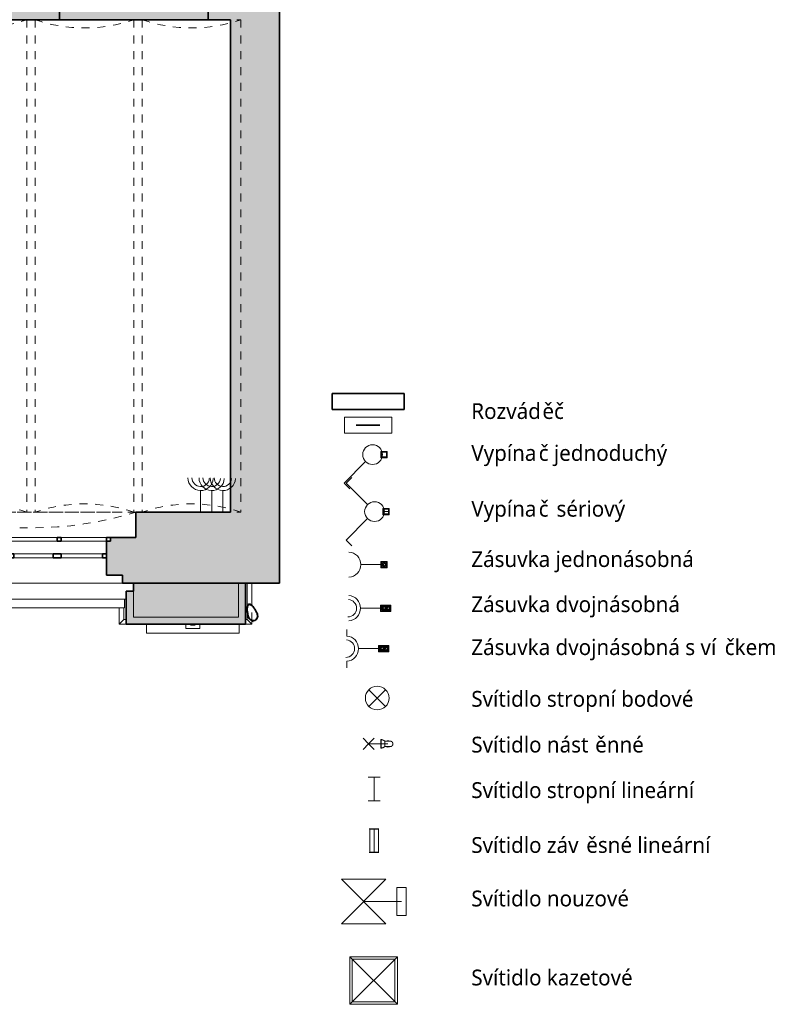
# Model space of a CAD drawing. Header units: metres. Extents: x -0.3 to 46.2, y -4.9 to 27.9.
# Tile 17 of 18: x 36.5 to 46.2, y -4.9 to 7.6. Entities that reach past the tile are written whole.
import ezdxf

# ---------------------------------------------------------------- set-up
doc = ezdxf.new("R2010")
doc.units = ezdxf.units.M
doc.linetypes.add('AV - Cerch_ 1 tecka 4mm', pattern=[0.006, 0.004, -0.001, 0, -0.001])
doc.layers.add('AV-SRAFY', color=7, linetype='Continuous', lineweight=35)
doc.layers.add('AV-STAVBA', color=7, linetype='Continuous', lineweight=18)
doc.layers.add('AV-TEXTY', color=5, linetype='Continuous', lineweight=13, true_color=0x0000ff)
doc.styles.add('Trebuchet MS', font='trebuc.ttf', dxfattribs={"height": 0.2})

# ---------------------------------------------------------------- blocks, each defined once
blk = doc.blocks.new('GM_Void_valená klenba - GM_Void_valená klenba-1557062-1NP')
at = {"layer": 'AV-STAVBA', "color": 254, "linetype": 'AV - Cerch_ 1 tecka 4mm', "lineweight": 13, "true_color": 0xcccccc}
for p, q in [((-0.625, 3.115), (-0.625, -3.115)), ((-0.625, 3.115), (0.625, 3.115)), ((0.625, 3.115), (0.625, -3.115)), ((-0.625, -3.115), (0.625, -3.115))]:
    blk.add_line(p, q, dxfattribs=at)
for centre, start, end in [((0, 4.941), 251.105, 288.895), ((0, -4.941), 71.105, 108.895)]:
    blk.add_arc(centre, 1.93, start, end, dxfattribs=at)
blk = doc.blocks.new('GM_Detový svod_04 - GM_Detový svod_04-1507001-1NP')
at = {"layer": 'AV-STAVBA', "color": 254, "lineweight": 35, "true_color": 0xcccccc, "flags": 128}
for points in [[(39.375, 0.182), (39.367, 0.177), (39.361, 0.169), (39.357, 0.158), (39.354, 0.143), (39.353, 0.126), (39.353, 0.107), (39.356, 0.085), (39.36, 0.062)], [(39.362, 0.063), (39.358, 0.085), (39.356, 0.105), (39.355, 0.124), (39.357, 0.14), (39.359, 0.154), (39.364, 0.164), (39.37, 0.172), (39.377, 0.177)], [(39.464, 0.1), (39.452, 0.12), (39.44, 0.138), (39.428, 0.154), (39.416, 0.166), (39.405, 0.175), (39.394, 0.181), (39.384, 0.183), (39.375, 0.182)], [(39.377, 0.177), (39.385, 0.178), (39.395, 0.176), (39.405, 0.17), (39.416, 0.162), (39.428, 0.15), (39.439, 0.135), (39.45, 0.119), (39.462, 0.1)], [(39.36, 0.062), (39.363, 0.047), (39.366, 0.031), (39.372, 0.016), (39.38, 0.002), (39.39, -0.01), (39.403, -0.02), (39.418, -0.026), (39.434, -0.027), (39.45, -0.024)], [(39.371, 0.023), (39.367, 0.036), (39.364, 0.049), (39.362, 0.063)], [(39.449, -0.022), (39.435, -0.025), (39.421, -0.024), (39.408, -0.02), (39.396, -0.012), (39.385, -0.003), (39.377, 0.009), (39.372, 0.022)], [(39.462, 0.1), (39.469, 0.086), (39.476, 0.072), (39.482, 0.057), (39.485, 0.042), (39.485, 0.026), (39.481, 0.011), (39.474, -0.003), (39.463, -0.014), (39.449, -0.022)], [(39.45, -0.024), (39.463, -0.017), (39.473, -0.007), (39.481, 0.005), (39.486, 0.019), (39.488, 0.033), (39.486, 0.047), (39.483, 0.061), (39.477, 0.075), (39.47, 0.088), (39.464, 0.1)]]:
    blk.add_lwpolyline(points, dxfattribs=at)
at = {"layer": 'AV-STAVBA', "color": 254, "true_color": 0xcccccc, "flags": 128}
for points in [[(39.369, 0.022), (39.37, 0.02), (39.371, 0.018), (39.372, 0.016), (39.372, 0.014), (39.373, 0.013), (39.373, 0.011), (39.374, 0.009), (39.374, 0.008), (39.375, 0.007), (39.375, 0.006), (39.376, 0.005), (39.376, 0.004), (39.376, 0.003), (39.377, 0.002), (39.377, 0.002), (39.377, 0.001), (39.377, 0.001), (39.377, 0.001), (39.377, 0.001)], [(39.49, 0.042), (39.49, 0.042), (39.49, 0.042), (39.49, 0.042), (39.489, 0.043), (39.489, 0.043), (39.489, 0.044), (39.489, 0.045), (39.488, 0.046), (39.488, 0.047), (39.488, 0.048), (39.487, 0.049), (39.487, 0.051), (39.486, 0.052), (39.485, 0.054), (39.485, 0.056), (39.484, 0.058), (39.483, 0.06), (39.483, 0.062), (39.482, 0.063)]]:
    blk.add_lwpolyline(points, dxfattribs=at)
at = {"layer": 'AV-STAVBA', "color": 254, "true_color": 0xcccccc}
blk.add_arc((39.433, 0.021), 0.06, 251.7246, 267.5, dxfattribs=at)
blk = doc.blocks.new('Zdobná fasáda 1NP - Zdobná fasáda 1NP-1554848-1NP')
at = {"layer": 'AV-STAVBA', "true_color": 0xcccccc}
blk.add_hatch(color=254, dxfattribs=at).paths.add_polyline_path([(39.328, -0.072), (39.335, -0.072), (39.335, 0.448), (39.245, 0.448), (39.245, 0.018), (37.914, 0.018), (37.914, 0.348), (37.824, 0.348), (37.824, -0.072), (38.82, -0.072)])
at = {"layer": 'AV-STAVBA', "color": 254, "lineweight": 35, "true_color": 0xcccccc}
for p, q in [((39.335, 0.448), (39.245, 0.448)), ((39.335, -0.072), (39.335, 0.448)), ((37.914, 0.348), (37.824, 0.348)), ((37.824, 0.348), (37.824, -0.072)), ((37.824, -0.072), (39.335, -0.072))]:
    blk.add_line(p, q, dxfattribs=at)
at = {"layer": 'AV-STAVBA', "color": 254, "true_color": 0xcccccc}
for p, q in [((39.245, 0.448), (39.245, 0.018)), ((39.354, 0.448), (39.354, 0.145)), ((39.415, 0.448), (39.415, 0.167)), ((37.914, 0.018), (37.914, 0.348)), ((37.801, 0.248), (35.409, 0.248)), ((37.801, 0.138), (35.519, 0.138)), ((37.734, -0.072), (37.734, 0.138)), ((37.794, -0.011), (37.794, 0.138)), ((37.801, 0.248), (37.801, 0.138)), ((39.245, 0.018), (37.914, 0.018)), ((39.354, 0.098), (39.354, -0.011)), ((39.415, 0.076), (39.415, -0.022)), ((37.794, -0.011), (37.734, -0.072)), ((37.824, -0.072), (37.734, -0.072)), ((37.824, -0.011), (37.794, -0.011)), ((39.354, -0.011), (39.335, -0.011)), ((39.415, -0.072), (39.335, -0.072)), ((39.415, -0.072), (39.354, -0.011)), ((39.415, -0.035), (39.415, -0.072))]:
    blk.add_line(p, q, dxfattribs=at)
blk = doc.blocks.new('WI_3-3_dvojité_vnější půlkruhové nadpraží - 1850x2850-1561139-1NP')
at = {"layer": 'AV-STAVBA', "color": 254, "linetype": 'AV - Cerch_ 1 tecka 4mm', "lineweight": 13, "true_color": 0xcccccc}
for p, q in [((0.975, 0.45), (-0.975, 0.45)), ((0.925, 0.45), (-0.925, 0.45)), ((-0.925, 0.45), (0.925, 0.45)), ((0.975, -0.45), (-0.975, -0.45)), ((-0.975, -0.45), (0.975, -0.45)), ((0.925, -0.45), (-0.925, -0.45))]:
    blk.add_line(p, q, dxfattribs=at)
at = {"layer": 'AV-STAVBA', "color": 254, "lineweight": 35, "true_color": 0xcccccc}
for p, q in [((-0.875, 0.13), (-0.925, 0.13)), ((-0.925, 0.13), (-0.925, 0.08)), ((-0.875, 0.08), (-0.875, 0.13)), ((-0.25, 0.13), (-0.35, 0.13)), ((-0.35, 0.13), (-0.35, 0.08)), ((-0.25, 0.08), (-0.25, 0.13)), ((0.35, 0.13), (0.25, 0.13)), ((0.25, 0.13), (0.25, 0.08)), ((0.35, 0.08), (0.35, 0.13)), ((0.925, 0.13), (0.875, 0.13)), ((0.875, 0.13), (0.875, 0.08)), ((0.925, 0.08), (0.925, 0.13)), ((-0.925, 0.08), (-0.875, 0.08)), ((-0.35, 0.08), (-0.25, 0.08)), ((0.25, 0.08), (0.35, 0.08)), ((0.875, 0.08), (0.925, 0.08)), ((-0.925, -0.08), (-0.925, -0.13)), ((-0.35, -0.13), (-0.35, -0.08)), ((-0.35, -0.08), (-0.3, -0.08)), ((-0.3, -0.08), (-0.3, -0.13)), ((0.3, -0.13), (0.3, -0.08)), ((0.3, -0.08), (0.35, -0.08)), ((0.35, -0.08), (0.35, -0.13)), ((0.925, -0.13), (0.925, -0.08)), ((-0.925, -0.13), (-0.975, -0.13)), ((-0.3, -0.13), (-0.35, -0.13)), ((0.35, -0.13), (0.3, -0.13)), ((0.975, -0.13), (0.925, -0.13))]:
    blk.add_line(p, q, dxfattribs=at)
at = {"layer": 'AV-STAVBA', "color": 254, "true_color": 0xcccccc}
for p, q in [((-0.925, 0.08), (-0.925, 0.13)), ((-0.925, 0.13), (0.925, 0.13)), ((-0.875, 0.13), (-0.35, 0.13)), ((-0.875, 0.08), (-0.875, 0.13)), ((-0.25, 0.13), (0.25, 0.13)), ((0.35, 0.13), (0.875, 0.13)), ((0.875, 0.08), (0.875, 0.13)), ((0.925, 0.08), (0.925, 0.13)), ((-0.925, 0.08), (0.925, 0.08)), ((-0.35, 0.08), (-0.875, 0.08)), ((0.25, 0.08), (-0.25, 0.08)), ((0.875, 0.08), (0.35, 0.08)), ((-0.975, -0.08), (-0.975, -0.13)), ((-0.975, -0.08), (0.975, -0.08)), ((-0.35, -0.08), (-0.925, -0.08)), ((-0.925, -0.08), (-0.925, -0.13)), ((0.3, -0.08), (-0.3, -0.08)), ((0.925, -0.08), (0.35, -0.08)), ((0.925, -0.08), (0.925, -0.13)), ((0.975, -0.08), (0.975, -0.13)), ((-0.975, -0.13), (0.975, -0.13)), ((-0.925, -0.13), (-0.35, -0.13)), ((-0.3, -0.13), (0.3, -0.13)), ((0.35, -0.13), (0.925, -0.13))]:
    blk.add_line(p, q, dxfattribs=at)
blk = doc.blocks.new('GM_Nika s klenutým nadpražím - 2650x4250-1561138-1NP')
at = {"layer": 'AV-STAVBA', "color": 254, "linetype": 'AV - Cerch_ 1 tecka 4mm', "lineweight": 13, "true_color": 0xcccccc}
for p, q in [((1.325, 0.45), (-1.325, 0.45)), ((1.325, -0.45), (-1.325, -0.45))]:
    blk.add_line(p, q, dxfattribs=at)
blk.add_arc((0, 4.739), 4.489, 252.8328, 287.1672, dxfattribs=at)
blk = doc.blocks.new('D0089 - 1514 - OÚPSŘ_Benešova_rvt-1-1NP')
at = {"layer": 'AV-SRAFY', "lineweight": 18, "true_color": 0xcccccc}
for points in [[(39.765, 0.448), (39.765, 14.748), (39.145, 14.748), (39.145, 0.448)], [(38.86, 7.578), (38.86, 7.828), (36.98, 7.828), (36.98, 7.578)]]:
    blk.add_hatch(color=254, dxfattribs=at).paths.add_polyline_path(points)
h = blk.add_hatch(color=254, dxfattribs=at)
h.paths.add_polyline_path([(25.695, 7.578), (28.81, 7.578), (28.96, 7.678), (28.96, 8.528), (22.405, 8.528), (22.405, 7.578), (25.612, 7.578)])
h.paths.add_polyline_path([(38.86, 7.578), (39.145, 7.578), (39.145, 8.528), (38.86, 8.528), (38.86, 8.164)])
h.paths.add_polyline_path([(36.98, 7.578), (36.98, 8.528), (35.935, 8.528), (35.935, 7.578)])
h.paths.add_polyline_path([(30.83, 7.578), (34.615, 7.578), (34.615, 8.528), (30.68, 8.528), (30.68, 7.678)])
h = blk.add_hatch(color=254, dxfattribs=at)
h.paths.add_polyline_path([(34.005, 0.448), (35.525, 0.448), (35.525, 0.548), (35.725, 0.548), (35.725, 0.978), (35.675, 0.978), (35.675, 1.028), (35.295, 1.028), (35.295, 1.348), (34.005, 1.348), (34.005, 0.548)])
h.paths.add_polyline_path([(37.804, 0.448), (39.145, 0.448), (39.145, 1.348), (37.945, 1.348), (37.945, 1.028), (37.625, 1.028), (37.625, 0.978), (37.575, 0.978), (37.575, 0.548), (37.775, 0.548), (37.775, 0.448)])
h = blk.add_hatch(color=254, dxfattribs=at)
h.paths.add_polyline_path([(37.914, 0.018), (39.245, 0.018), (39.245, 0.448), (37.914, 0.448), (37.914, 0.348)])
h.paths.add_polyline_path([(34.756, 0.018), (35.349, 0.018), (35.349, 0.448), (34.005, 0.448), (34.005, 0.348), (33.979, 0.348), (33.979, 0.018)])
at = {"layer": 'AV-STAVBA', "color": 254, "lineweight": 35, "true_color": 0xcccccc}
for p, q in [((39.765, 0.448), (39.765, 14.748)), ((36.98, 7.578), (36.98, 8.528)), ((38.86, 8.528), (38.86, 7.578)), ((36.98, 7.828), (36.98, 7.578)), ((38.86, 7.578), (38.86, 7.828)), ((35.935, 7.578), (36.98, 7.578)), ((36.98, 7.578), (38.86, 7.578)), ((38.86, 7.578), (39.145, 7.578)), ((39.145, 7.578), (39.145, 1.348)), ((39.145, 1.348), (37.945, 1.348)), ((37.945, 1.348), (37.945, 1.028)), ((37.945, 1.028), (37.625, 1.028)), ((37.625, 1.028), (37.625, 0.978)), ((37.625, 0.978), (37.575, 0.978)), ((37.575, 0.978), (37.575, 0.548)), ((37.575, 0.548), (37.775, 0.548)), ((37.775, 0.548), (37.775, 0.448)), ((37.775, 0.448), (39.145, 0.448)), ((39.245, 0.448), (37.914, 0.448)), ((37.914, 0.448), (37.914, 0.348)), ((39.145, 0.448), (39.765, 0.448))]:
    blk.add_line(p, q, dxfattribs=at)
at = {"layer": 'AV-STAVBA', "color": 254, "true_color": 0xcccccc}
for p, q in [((35.525, 0.448), (37.775, 0.448)), ((37.775, 0.448), (35.525, 0.448)), ((39.245, 0.018), (39.245, 0.448)), ((37.914, 0.348), (37.914, 0.018)), ((37.824, 0.248), (35.409, 0.248)), ((37.914, 0.018), (39.245, 0.018))]:
    blk.add_line(p, q, dxfattribs=at)
at = {"layer": 'AV-STAVBA', "color": 254, "lineweight": 18, "true_color": 0xcccccc}
for name, p in [('GM_Void_valená klenba - GM_Void_valená klenba-1557062-1NP', (35.94, 4.463)), ('GM_Void_valená klenba - GM_Void_valená klenba-1557062-1NP', (37.295, 4.463)), ('GM_Void_valená klenba - GM_Void_valená klenba-1557062-1NP', (38.65, 4.463)), ('GM_Nika s klenutým nadpražím - 2650x4250-1561138-1NP', (36.62, 0.898)), ('Zdobná fasáda 1NP - Zdobná fasáda 1NP-1554848-1NP', (0, 0)), ('GM_Detový svod_04 - GM_Detový svod_04-1507001-1NP', (0, 0))]:
    blk.add_blockref(name, p, dxfattribs=at)
at = {"layer": 'AV-STAVBA', "color": 254, "lineweight": 18, "true_color": 0xcccccc, "rotation": 180}
blk.add_blockref('WI_3-3_dvojité_vnější půlkruhové nadpraží - 1850x2850-1561139-1NP', (36.65, 0.898), dxfattribs=at)
blk = doc.blocks.new('EF_Zásuvka - Dvojzásuvka-V11-1NP')
at = {"layer": 'AV-STAVBA'}
for p, q in [((38.725, 1.353), (38.805, 1.353)), ((38.725, 1.348), (38.725, 1.353)), ((38.735, 1.353), (38.795, 1.353)), ((38.795, 1.353), (38.735, 1.353)), ((38.735, 1.353), (38.795, 1.353)), ((38.795, 1.353), (38.735, 1.353)), ((38.79, 1.353), (38.74, 1.353)), ((38.79, 1.353), (38.74, 1.353)), ((38.783, 1.353), (38.745, 1.353)), ((38.783, 1.353), (38.745, 1.353)), ((38.783, 1.353), (38.745, 1.353)), ((38.783, 1.353), (38.745, 1.353)), ((38.753, 1.353), (38.756, 1.353)), ((38.753, 1.353), (38.756, 1.353)), ((38.754, 1.353), (38.758, 1.353)), ((38.754, 1.353), (38.758, 1.353)), ((38.766, 1.353), (38.763, 1.353)), ((38.766, 1.353), (38.763, 1.353)), ((38.771, 1.353), (38.768, 1.353)), ((38.771, 1.353), (38.768, 1.353)), ((38.775, 1.353), (38.771, 1.353)), ((38.775, 1.353), (38.771, 1.353)), ((38.776, 1.353), (38.773, 1.353)), ((38.776, 1.353), (38.773, 1.353)), ((38.805, 1.353), (38.805, 1.348))]:
    blk.add_line(p, q, dxfattribs=at)
blk = doc.blocks.new('EE_FB_Rozvaděč na stěnu - 1200x1500-952082-1NP')
at = {"layer": 'AV-STAVBA'}
for p, q in [((38.082, -0.072), (38.082, -0.182)), ((39.252, -0.182), (39.252, -0.072)), ((39.252, -0.182), (38.082, -0.182))]:
    blk.add_line(p, q, dxfattribs=at)
at = {"layer": 'AV-STAVBA', "color": 5, "lineweight": 13, "true_color": 0x0000ff}
for p, q in [((38.577, -0.072), (38.577, -0.127)), ((38.637, -0.082), (38.697, -0.082)), ((38.757, -0.127), (38.757, -0.072)), ((38.577, -0.127), (38.757, -0.127))]:
    blk.add_line(p, q, dxfattribs=at)
blk = doc.blocks.new('Family - ___-938952-Legenda koncových prvků silnoproudu')
at = {"layer": 'AV-STAVBA', "color": 5, "true_color": 0x0000ff}
for p, q in [((1.168, -1.111), (0.956, -0.899)), ((1.168, -0.899), (0.956, -1.111))]:
    blk.add_line(p, q, dxfattribs=at)
blk.add_circle((1.062, -1.005), 0.15, dxfattribs=at)
blk = doc.blocks.new('Family - ___-938954-Legenda koncových prvků silnoproudu')
at = {"layer": 'AV-STAVBA', "color": 5, "true_color": 0x0000ff}
for p, q in [((0.953, -1.585), (0.883, -1.514)), ((0.953, -1.584), (0.883, -1.514)), ((0.953, -1.584), (0.883, -1.655)), ((0.953, -1.585), (0.883, -1.655)), ((0.953, -1.585), (1.024, -1.514)), ((0.953, -1.584), (1.024, -1.514)), ((1.198, -1.584), (0.953, -1.584)), ((0.953, -1.584), (1.024, -1.655)), ((1.198, -1.585), (0.953, -1.585)), ((0.953, -1.585), (1.024, -1.655)), ((1.11, -1.532), (1.11, -1.585)), ((1.11, -1.585), (1.11, -1.637)), ((1.225, -1.55), (1.157, -1.55)), ((1.157, -1.585), (1.157, -1.55)), ((1.157, -1.62), (1.157, -1.585)), ((1.157, -1.62), (1.225, -1.62))]:
    blk.add_line(p, q, dxfattribs=at)
at = {"layer": 'AV-STAVBA', "color": 5, "true_color": 0x0000ff, "flags": 128}
for points in [[(1.108, -1.534), (1.108, -1.533), (1.108, -1.533), (1.108, -1.533), (1.108, -1.533), (1.108, -1.533), (1.108, -1.533), (1.108, -1.533), (1.108, -1.533), (1.108, -1.533), (1.108, -1.533), (1.108, -1.532), (1.108, -1.532), (1.108, -1.532), (1.108, -1.532), (1.108, -1.532), (1.108, -1.532), (1.108, -1.532), (1.108, -1.532), (1.109, -1.532), (1.109, -1.532), (1.109, -1.532), (1.109, -1.532), (1.109, -1.532), (1.109, -1.531), (1.109, -1.531), (1.109, -1.531), (1.109, -1.531), (1.109, -1.531), (1.109, -1.531), (1.109, -1.531), (1.11, -1.531), (1.11, -1.531), (1.11, -1.531), (1.11, -1.531), (1.11, -1.531), (1.11, -1.531), (1.11, -1.531), (1.11, -1.531), (1.11, -1.531), (1.11, -1.531)], [(1.108, -1.585), (1.108, -1.583), (1.108, -1.581), (1.108, -1.579), (1.108, -1.577), (1.108, -1.575), (1.108, -1.573), (1.108, -1.571), (1.108, -1.569), (1.108, -1.567), (1.108, -1.565), (1.108, -1.563), (1.108, -1.561), (1.108, -1.559), (1.108, -1.558), (1.108, -1.556), (1.108, -1.554), (1.108, -1.553), (1.108, -1.551), (1.108, -1.549), (1.108, -1.548), (1.108, -1.547), (1.108, -1.545), (1.108, -1.544), (1.108, -1.543), (1.108, -1.542), (1.108, -1.541), (1.108, -1.54), (1.108, -1.539), (1.108, -1.538), (1.108, -1.537), (1.108, -1.536), (1.108, -1.536), (1.108, -1.535), (1.108, -1.535), (1.108, -1.534), (1.108, -1.534), (1.108, -1.534), (1.108, -1.534), (1.108, -1.534), (1.108, -1.534)], [(1.108, -1.534), (1.108, -1.534), (1.108, -1.534), (1.108, -1.534), (1.108, -1.534), (1.108, -1.535), (1.108, -1.535), (1.108, -1.536), (1.108, -1.536), (1.108, -1.537), (1.108, -1.538), (1.108, -1.538), (1.108, -1.539), (1.108, -1.54), (1.108, -1.541), (1.108, -1.542), (1.108, -1.544), (1.108, -1.545), (1.108, -1.546), (1.108, -1.548), (1.108, -1.549), (1.108, -1.551), (1.108, -1.552), (1.108, -1.554), (1.108, -1.555), (1.108, -1.557), (1.108, -1.559), (1.108, -1.561), (1.108, -1.562), (1.108, -1.564), (1.108, -1.566), (1.108, -1.568), (1.108, -1.57), (1.108, -1.572), (1.108, -1.574), (1.108, -1.576), (1.108, -1.578), (1.108, -1.58), (1.108, -1.582), (1.108, -1.584), (1.108, -1.585)], [(1.108, -1.585), (1.108, -1.587), (1.108, -1.589), (1.108, -1.591), (1.108, -1.593), (1.108, -1.595), (1.108, -1.597), (1.108, -1.599), (1.108, -1.601), (1.108, -1.603), (1.108, -1.605), (1.108, -1.607), (1.108, -1.608), (1.108, -1.61), (1.108, -1.612), (1.108, -1.614), (1.108, -1.615), (1.108, -1.617), (1.108, -1.619), (1.108, -1.62), (1.108, -1.622), (1.108, -1.623), (1.108, -1.624), (1.108, -1.626), (1.108, -1.627), (1.108, -1.628), (1.108, -1.629), (1.108, -1.63), (1.108, -1.631), (1.108, -1.632), (1.108, -1.633), (1.108, -1.633), (1.108, -1.634), (1.108, -1.634), (1.108, -1.635), (1.108, -1.635), (1.108, -1.636), (1.108, -1.636), (1.108, -1.636), (1.108, -1.636), (1.108, -1.636)], [(1.108, -1.636), (1.108, -1.636), (1.108, -1.636), (1.108, -1.636), (1.108, -1.635), (1.108, -1.635), (1.108, -1.635), (1.108, -1.634), (1.108, -1.633), (1.108, -1.633), (1.108, -1.632), (1.108, -1.631), (1.108, -1.63), (1.108, -1.629), (1.108, -1.628), (1.108, -1.627), (1.108, -1.626), (1.108, -1.625), (1.108, -1.623), (1.108, -1.622), (1.108, -1.62), (1.108, -1.619), (1.108, -1.617), (1.108, -1.616), (1.108, -1.614), (1.108, -1.612), (1.108, -1.611), (1.108, -1.609), (1.108, -1.607), (1.108, -1.605), (1.108, -1.603), (1.108, -1.601), (1.108, -1.599), (1.108, -1.597), (1.108, -1.595), (1.108, -1.593), (1.108, -1.591), (1.108, -1.589), (1.108, -1.587), (1.108, -1.585), (1.108, -1.585)], [(1.11, -1.531), (1.113, -1.531), (1.116, -1.531), (1.119, -1.532), (1.122, -1.532), (1.124, -1.533), (1.127, -1.534), (1.13, -1.534), (1.133, -1.535), (1.135, -1.536), (1.138, -1.537), (1.141, -1.539), (1.143, -1.54), (1.146, -1.541), (1.148, -1.543), (1.15, -1.545), (1.153, -1.546), (1.155, -1.548), (1.157, -1.55)], [(1.225, -1.55), (1.227, -1.55), (1.228, -1.55), (1.23, -1.55), (1.231, -1.55), (1.232, -1.55), (1.234, -1.551), (1.235, -1.551), (1.236, -1.552), (1.238, -1.552), (1.239, -1.553), (1.24, -1.553), (1.242, -1.554), (1.243, -1.554), (1.244, -1.555), (1.245, -1.556), (1.246, -1.557), (1.247, -1.558), (1.249, -1.558), (1.25, -1.559), (1.251, -1.56), (1.251, -1.561), (1.252, -1.562), (1.253, -1.564), (1.254, -1.565), (1.255, -1.566), (1.256, -1.567), (1.256, -1.568), (1.257, -1.57), (1.258, -1.571), (1.258, -1.572), (1.259, -1.573), (1.259, -1.575), (1.259, -1.576), (1.26, -1.577), (1.26, -1.579), (1.26, -1.58), (1.26, -1.582), (1.26, -1.583), (1.26, -1.584), (1.26, -1.585)], [(1.26, -1.585), (1.26, -1.586), (1.26, -1.588), (1.26, -1.589), (1.26, -1.59), (1.26, -1.592), (1.259, -1.593), (1.259, -1.594), (1.259, -1.596), (1.258, -1.597), (1.258, -1.598), (1.257, -1.6), (1.256, -1.601), (1.256, -1.602), (1.255, -1.603), (1.254, -1.605), (1.254, -1.606), (1.253, -1.607), (1.252, -1.608), (1.251, -1.609), (1.25, -1.61), (1.249, -1.611), (1.248, -1.612), (1.247, -1.613), (1.246, -1.613), (1.244, -1.614), (1.243, -1.615), (1.242, -1.616), (1.241, -1.616), (1.239, -1.617), (1.238, -1.617), (1.237, -1.618), (1.235, -1.618), (1.234, -1.619), (1.233, -1.619), (1.231, -1.619), (1.23, -1.619), (1.229, -1.62), (1.227, -1.62), (1.226, -1.62), (1.225, -1.62)], [(1.11, -1.639), (1.11, -1.639), (1.11, -1.639), (1.11, -1.639), (1.11, -1.638), (1.11, -1.638), (1.11, -1.638), (1.11, -1.638), (1.11, -1.638), (1.109, -1.638), (1.109, -1.638), (1.109, -1.638), (1.109, -1.638), (1.109, -1.638), (1.109, -1.638), (1.109, -1.638), (1.109, -1.638), (1.109, -1.638), (1.109, -1.638), (1.109, -1.638), (1.109, -1.638), (1.108, -1.638), (1.108, -1.638), (1.108, -1.638), (1.108, -1.637), (1.108, -1.637), (1.108, -1.637), (1.108, -1.637), (1.108, -1.637), (1.108, -1.637), (1.108, -1.637), (1.108, -1.637), (1.108, -1.637), (1.108, -1.637), (1.108, -1.637), (1.108, -1.636), (1.108, -1.636), (1.108, -1.636), (1.108, -1.636), (1.108, -1.636), (1.108, -1.636)], [(1.157, -1.62), (1.155, -1.622), (1.152, -1.623), (1.15, -1.625), (1.148, -1.627), (1.145, -1.628), (1.143, -1.63), (1.14, -1.631), (1.138, -1.632), (1.135, -1.633), (1.132, -1.634), (1.13, -1.635), (1.127, -1.636), (1.124, -1.637), (1.121, -1.637), (1.118, -1.638), (1.116, -1.638), (1.113, -1.638), (1.11, -1.639)]]:
    blk.add_lwpolyline(points, dxfattribs=at)
at = {"layer": 'AV-STAVBA', "color": 5, "true_color": 0x0000ff}
for start, end in [(62.0096, 117.9904), (243.5286, 296.4714)]:
    blk.add_arc((1.198, -1.585), 0.04, start, end, dxfattribs=at)
blk = doc.blocks.new('Family - ___-938966-Legenda koncových prvků silnoproudu')
at = {"layer": 'AV-STAVBA', "color": 5, "true_color": 0x0000ff}
for p, q in [((0.948, -2.005), (1.098, -2.005)), ((1.023, -2.305), (1.023, -2.005)), ((0.948, -2.305), (1.098, -2.305))]:
    blk.add_line(p, q, dxfattribs=at)
blk = doc.blocks.new('Family - ___-951125-Legenda koncových prvků silnoproudu')
at = {"layer": 'AV-STAVBA', "color": 5, "true_color": 0x0000ff}
for p, q in [((0.962, -2.66), (1.082, -2.66)), ((0.967, -2.665), (0.967, -2.955)), ((1.077, -2.665), (0.967, -2.665)), ((1.022, -2.66), (1.022, -2.96)), ((1.077, -2.955), (1.077, -2.665)), ((1.082, -2.96), (0.962, -2.96)), ((0.967, -2.955), (1.077, -2.955))]:
    blk.add_line(p, q, dxfattribs=at)
blk = doc.blocks.new('Family - ___-951516-Legenda koncových prvků silnoproudu')
at = {"layer": 'AV-STAVBA', "color": 5, "true_color": 0x0000ff}
for p, q in [((1.317, -4.28), (0.717, -4.28)), ((0.717, -4.28), (0.717, -4.88)), ((0.717, -4.28), (0.717, -4.88)), ((1.317, -4.28), (0.717, -4.28)), ((0.717, -4.88), (1.317, -4.28)), ((0.717, -4.28), (1.317, -4.88)), ((0.747, -4.85), (0.747, -4.31)), ((0.747, -4.31), (1.287, -4.31)), ((1.287, -4.31), (0.747, -4.31)), ((0.747, -4.31), (0.747, -4.85)), ((1.287, -4.31), (1.287, -4.85)), ((1.287, -4.85), (1.287, -4.31)), ((1.317, -4.88), (1.317, -4.28)), ((1.317, -4.88), (1.317, -4.28)), ((1.287, -4.85), (0.747, -4.85)), ((0.747, -4.85), (1.287, -4.85)), ((0.717, -4.88), (1.317, -4.88)), ((0.717, -4.88), (1.317, -4.88))]:
    blk.add_line(p, q, dxfattribs=at)
blk = doc.blocks.new('Family - ___-938938-Legenda koncových prvků silnoproudu')
at = {"layer": 'AV-STAVBA', "lineweight": 35}
for p, q in [((1.405, 2.848), (0.49, 2.848)), ((0.49, 2.848), (0.49, 2.648)), ((1.405, 2.648), (1.405, 2.848)), ((0.49, 2.648), (1.405, 2.648))]:
    blk.add_line(p, q, dxfattribs=at)
at = {"layer": 'AV-TEXTY'}
for p, q in [((0.647, 2.548), (1.247, 2.548)), ((0.647, 2.348), (0.647, 2.548)), ((1.247, 2.548), (1.247, 2.348)), ((1.247, 2.348), (0.647, 2.348))]:
    blk.add_line(p, q, dxfattribs=at)
at = {"layer": 'AV-TEXTY', "lineweight": 35}
blk.add_line((0.797, 2.448), (1.097, 2.448), dxfattribs=at)
blk = doc.blocks.new('Family - ___-938940-Legenda koncových prvků silnoproudu')
at = {"layer": 'AV-STAVBA', "color": 5, "true_color": 0x0000ff}
for p, q in [((1.109, 2.035), (1.109, 2.115)), ((1.189, 2.115), (1.109, 2.115)), ((1.109, 2.035), (1.189, 2.035)), ((1.179, 2.105), (1.119, 2.105)), ((1.119, 2.105), (1.119, 2.045)), ((1.119, 2.045), (1.179, 2.045)), ((1.179, 2.045), (1.179, 2.105)), ((1.189, 2.115), (1.189, 2.035))]:
    blk.add_line(p, q, dxfattribs=at)
at = {"layer": 'AV-TEXTY'}
for p, q in [((0.915, 1.987), (0.642, 1.714)), ((0.915, 1.987), (0.885, 1.957)), ((0.642, 1.714), (0.714, 1.642))]:
    blk.add_line(p, q, dxfattribs=at)
blk.add_circle((1.003, 2.075), 0.125, dxfattribs=at)
blk = doc.blocks.new('Family - ___-938942-Legenda koncových prvků silnoproudu')
at = {"layer": 'AV-STAVBA', "color": 5, "true_color": 0x0000ff}
for p, q in [((1.134, 1.314), (1.134, 1.394)), ((1.214, 1.394), (1.134, 1.394)), ((1.204, 1.384), (1.144, 1.384)), ((1.144, 1.384), (1.144, 1.324)), ((1.204, 1.324), (1.204, 1.384)), ((1.214, 1.394), (1.214, 1.314)), ((1.134, 1.314), (1.214, 1.314)), ((1.144, 1.354), (1.204, 1.354)), ((1.144, 1.324), (1.204, 1.324))]:
    blk.add_line(p, q, dxfattribs=at)
at = {"layer": 'AV-TEXTY'}
for p, q in [((0.667, 1.715), (0.739, 1.787)), ((0.94, 1.442), (0.667, 1.715)), ((0.94, 1.442), (0.91, 1.472)), ((0.94, 1.265), (0.667, 0.993)), ((0.667, 0.993), (0.739, 0.921))]:
    blk.add_line(p, q, dxfattribs=at)
blk.add_circle((1.028, 1.354), 0.125, dxfattribs=at)
blk = doc.blocks.new('Family - ___-938946-Legenda koncových prvků silnoproudu')
at = {"layer": 'AV-STAVBA', "color": 5, "true_color": 0x0000ff}
for p, q in [((1.108, 0.643), (1.108, 0.723)), ((1.188, 0.723), (1.108, 0.723)), ((1.108, 0.643), (1.188, 0.643)), ((1.157, 0.713), (1.118, 0.713)), ((1.118, 0.713), (1.118, 0.653)), ((1.178, 0.713), (1.118, 0.713)), ((1.118, 0.713), (1.118, 0.653)), ((1.118, 0.653), (1.157, 0.653)), ((1.118, 0.653), (1.178, 0.653)), ((1.178, 0.653), (1.178, 0.713)), ((1.188, 0.723), (1.188, 0.643))]:
    blk.add_line(p, q, dxfattribs=at)
for centre, radius in [((1.148, 0.683), 0.025), ((1.148, 0.683), 0.02), ((1.138, 0.683), 0.0025), ((1.148, 0.693), 0.0025), ((1.148, 0.673), 0.0025)]:
    blk.add_circle(centre, radius, dxfattribs=at)
at = {"layer": 'AV-TEXTY'}
blk.add_line((0.854, 0.683), (1.127, 0.683), dxfattribs=at)
blk.add_arc((0.694, 0.683), 0.16, 273.5895, 86.4105, dxfattribs=at)
blk = doc.blocks.new('Family - ___-938948-Legenda koncových prvků silnoproudu')
at = {"layer": 'AV-STAVBA', "color": 5, "true_color": 0x0000ff}
for p, q in [((1.105, 0.092), (1.105, 0.172)), ((1.235, 0.172), (1.105, 0.172)), ((1.179, 0.162), (1.115, 0.162)), ((1.115, 0.162), (1.115, 0.102)), ((1.225, 0.162), (1.115, 0.162)), ((1.115, 0.162), (1.115, 0.102)), ((1.17, 0.102), (1.17, 0.162)), ((1.225, 0.102), (1.225, 0.162)), ((1.235, 0.172), (1.235, 0.092)), ((1.105, 0.092), (1.235, 0.092)), ((1.115, 0.102), (1.179, 0.102)), ((1.115, 0.102), (1.225, 0.102))]:
    blk.add_line(p, q, dxfattribs=at)
for centre, radius in [((1.143, 0.132), 0.025), ((1.143, 0.132), 0.02), ((1.134, 0.127), 0.0025), ((1.138, 0.141), 0.0025), ((1.148, 0.123), 0.0025), ((1.198, 0.132), 0.025), ((1.198, 0.132), 0.02), ((1.188, 0.132), 0.0025), ((1.198, 0.142), 0.0025), ((1.198, 0.122), 0.0025)]:
    blk.add_circle(centre, radius, dxfattribs=at)
at = {"layer": 'AV-TEXTY'}
blk.add_line((0.851, 0.132), (1.124, 0.132), dxfattribs=at)
for radius, start in [(0.16, 273.5895), (0.11, 270)]:
    blk.add_arc((0.691, 0.132), radius, start, 86.4105, dxfattribs=at)
blk = doc.blocks.new('Family - ___-938950-Legenda koncových prvků silnoproudu')
at = {"layer": 'AV-STAVBA', "color": 5, "true_color": 0x0000ff}
for p, q in [((1.08, -0.42), (1.08, -0.34)), ((1.21, -0.34), (1.08, -0.34)), ((1.154, -0.35), (1.09, -0.35)), ((1.09, -0.35), (1.09, -0.41)), ((1.2, -0.35), (1.09, -0.35)), ((1.09, -0.35), (1.09, -0.41)), ((1.145, -0.41), (1.145, -0.35)), ((1.2, -0.41), (1.2, -0.35)), ((1.21, -0.34), (1.21, -0.42)), ((1.08, -0.42), (1.21, -0.42)), ((1.09, -0.41), (1.154, -0.41)), ((1.09, -0.41), (1.2, -0.41))]:
    blk.add_line(p, q, dxfattribs=at)
for centre, radius in [((1.117, -0.38), 0.025), ((1.117, -0.38), 0.02), ((1.112, -0.372), 0.0025), ((1.172, -0.38), 0.025), ((1.172, -0.38), 0.02), ((1.172, -0.37), 0.0025), ((1.109, -0.385), 0.0025), ((1.122, -0.389), 0.0025), ((1.162, -0.38), 0.0025), ((1.172, -0.39), 0.0025)]:
    blk.add_circle(centre, radius, dxfattribs=at)
at = {"layer": 'AV-TEXTY'}
for p, q in [((0.676, -0.221), (0.676, -0.139)), ((0.826, -0.38), (1.099, -0.38)), ((0.676, -0.54), (0.676, -0.622))]:
    blk.add_line(p, q, dxfattribs=at)
for radius, start in [(0.16, 273.5895), (0.11, 270)]:
    blk.add_arc((0.666, -0.38), radius, start, 86.4105, dxfattribs=at)
blk = doc.blocks.new('Family - ___-938964-Legenda koncových prvků silnoproudu')
at = {"layer": 'AV-STAVBA', "color": 5, "true_color": 0x0000ff}
for p, q in [((1.427, -3.404), (1.309, -3.404)), ((1.309, -3.404), (1.309, -3.756)), ((1.427, -3.756), (1.427, -3.404)), ((1.309, -3.756), (1.427, -3.756))]:
    blk.add_line(p, q, dxfattribs=at)
at = {"layer": 'AV-TEXTY'}
for p, q in [((1.172, -3.298), (0.608, -3.298)), ((1.172, -3.298), (0.608, -3.862)), ((1.172, -3.862), (0.608, -3.298)), ((0.89, -3.58), (1.368, -3.58)), ((1.172, -3.862), (0.608, -3.862))]:
    blk.add_line(p, q, dxfattribs=at)

msp = doc.modelspace()

# ---------------------------------------------------------------- linework, layer by layer
at = {"layer": 'AV-TEXTY', "lineweight": 5}
for p, q in [((38.765, 1.621), (38.765, 1.348)), ((38.905, 1.621), (38.905, 1.348)), ((39.047, 1.621), (39.047, 1.348))]:
    msp.add_line(p, q, dxfattribs=at)
for centre, radius in [((38.765, 1.781), 0.16), ((38.765, 1.781), 0.11), ((38.905, 1.781), 0.16), ((38.905, 1.781), 0.11), ((39.047, 1.781), 0.16), ((39.047, 1.781), 0.11)]:
    msp.add_arc(centre, radius, 180, 356.4105, dxfattribs=at)

# ---------------------------------------------------------------- block references
at = {"lineweight": 5}
msp.add_blockref('D0089 - 1514 - OÚPSŘ_Benešova_rvt-1-1NP', (0, 0), dxfattribs=at)
at = {"layer": 'AV-STAVBA', "color": 5, "true_color": 0x0000ff}
for name in ['Family - ___-938938-Legenda koncových prvků silnoproudu', 'Family - ___-938952-Legenda koncových prvků silnoproudu', 'Family - ___-938954-Legenda koncových prvků silnoproudu', 'Family - ___-938966-Legenda koncových prvků silnoproudu', 'Family - ___-951125-Legenda koncových prvků silnoproudu', 'Family - ___-951516-Legenda koncových prvků silnoproudu']:
    msp.add_blockref(name, (39.938, 0), dxfattribs=at)
at = {"layer": 'AV-STAVBA'}
for p in [(0, 0), (0.14, 0), (0.282, 0)]:
    msp.add_blockref('EF_Zásuvka - Dvojzásuvka-V11-1NP', p, dxfattribs=at)
at = {"layer": 'AV-STAVBA', "color": 5, "lineweight": 13, "true_color": 0x0000ff}
msp.add_blockref('EE_FB_Rozvaděč na stěnu - 1200x1500-952082-1NP', (0, 0), dxfattribs=at)
at = {"layer": 'AV-TEXTY'}
for name in ['Family - ___-938940-Legenda koncových prvků silnoproudu', 'Family - ___-938942-Legenda koncových prvků silnoproudu', 'Family - ___-938946-Legenda koncových prvků silnoproudu', 'Family - ___-938948-Legenda koncových prvků silnoproudu', 'Family - ___-938950-Legenda koncových prvků silnoproudu', 'Family - ___-938964-Legenda koncových prvků silnoproudu']:
    msp.add_blockref(name, (39.938, 0), dxfattribs=at)

# ---------------------------------------------------------------- texts
at = {"layer": 'AV-TEXTY', "lineweight": 5, "char_height": 0.2, "attachment_point": 1, "style": 'Trebuchet MS', "bg_fill": 3, "box_fill_scale": 1.25, "bg_fill_color": 256, "bg_fill_true_color": 13158600, "bg_fill_transparency": 0}
for s, insert, width in [('Rozvád', (42.191, 2.726), 1.0903), ('Vypína', (42.191, 2.196), 1.03418), ('Vypína', (42.191, 1.49), 1.03418), ('Zásuvka jednonásobná', (42.191, 0.853), 3.48734), ('Zásuvka dvojnásobná', (42.191, 0.282), 3.2789), ('Zásuvka dvojnásobná s ví', (42.191, -0.261), 3.88818), ('Svítidlo stropní bodové ', (42.191, -0.915), 3.63966), ('Svítidlo nást', (42.191, -1.494), 1.9), ('Svítidlo stropní lineární', (42.191, -2.07), 3.61561), ('Svítidlo záv', (42.191, -2.764), 1.76371), ('Svítidlo nouzové', (42.191, -3.441), 2.5173), ('Svítidlo kazetové', (42.191, -4.441), 2.62954)]:
    msp.add_mtext(s, dxfattribs=dict(at, insert=insert, width=width))

# ---------------------------------------------------------------- next in the draw order: texts
for s, insert, width in [('ěč ', (43.091, 2.726), 0.45696), ('č jednoduchý', (43.044, 2.196), 2.06835), ('č ', (43.044, 1.49), 0.27257), ('čkem', (45.399, -0.261), 0.81772), ('ěnné ', (43.759, -1.494), 0.85781), ('ěsné lineární', (43.646, -2.764), 1.98819)]:
    msp.add_mtext(s, dxfattribs=dict(at, insert=insert, width=width))

# ---------------------------------------------------------------- next in the draw order: texts
at = {"layer": 'AV-TEXTY', "lineweight": 5, "insert": (43.269, 1.49), "char_height": 0.2, "width": 1.07426, "attachment_point": 1, "style": 'Trebuchet MS', "bg_fill": 3, "box_fill_scale": 1.25, "bg_fill_color": 256, "bg_fill_true_color": 13158600, "bg_fill_transparency": 0}
msp.add_mtext('sériový', dxfattribs=at)

doc.saveas('drawing.dxf')
